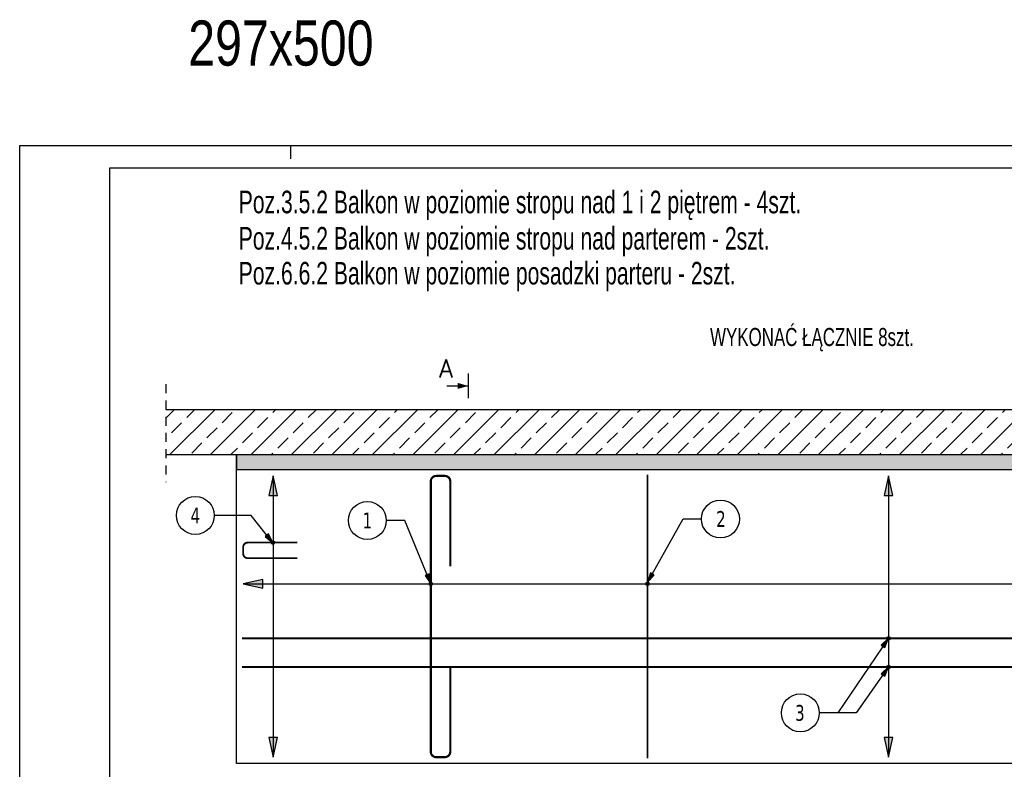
# Model space of a CAD drawing. Header units: millimetres. Extents: x 4862 to 12592, y -1539 to -726.
# Tile 17 of 40: x 7956 to 8501, y -1142 to -726. Entities that reach past the tile are written whole.
import ezdxf
from ezdxf.enums import TextEntityAlignment as Align

# ---------------------------------------------------------------- set-up
doc = ezdxf.new("R2010")
doc.units = ezdxf.units.MM
doc.header["$LTSCALE"] = 25
doc.linetypes.add('MP', pattern=[0.36, 0.2, -0.16])
for name, color, linetype in [('BA_odn', 1, 'Continuous'), ('BA_pdz', 2, 'Continuous'), ('BA_ram', 2, 'Continuous'), ('BA_txg', 3, 'Continuous'), ('BA_wic', 1, 'Continuous'), ('BA_wig', 3, 'Continuous'), ('BA_wis', 2, 'Continuous'), ('BZ_odn', 1, 'Continuous'), ('BZ_opi2', 4, 'Continuous'), ('BZ_opi4', 53, 'Continuous'), ('BZ_P_wid', 3, 'Continuous'), ('BZ_pom', 6, 'Continuous'), ('BZ_wym', 1, 'Continuous')]:
    doc.layers.add(name, color=color, linetype=linetype)
doc.styles.add('BIKTBG', font='tahoma.ttf', dxfattribs={"width": 0.85})
doc.styles.add('BIKTG', font='bikromsw.shx', dxfattribs={"width": 0.8})
doc.styles.add('BIKTS', font='bikromsw.shx', dxfattribs={"width": 0.8})
doc.styles.add('BIKWYM', font='bikromsw.shx', dxfattribs={"width": 0.6})
doc.styles.add('ROMANC', font='simplex.shx', dxfattribs={"width": 0.9})
doc.dimstyles.new('BA_ST_25_cm', dxfattribs={"dimscale": 0.25, "dimtxt": 25, "dimasz": 1.666667, "dimexe": 24, "dimexo": 0, "dimgap": 0, "dimtad": 0, "dimdec": 1, "dimrnd": 0.5, "dimdsep": 46, "dimtxsty": 'BIKWYM', "dimblk": 'WYM-ST', "dimcen": 0, "dimdle": 20, "dimclrd": 256, "dimclre": 256, "dimclrt": 7, "dimadec": 0, "dimazin": 0, "dimtfac": 0.033333, "dimtdec": 1, "dimtix": 1, "dimtmove": 2, "dimatfit": 3, "dimldrblk": 'WYM-ST', "dimfxl": 1, "dimtvp": 0.8, "dimtolj": 1, "dimtzin": 0, "dimarcsym": 0})
doc.dimstyles.new('BA_ST_50_cm', dxfattribs={"dimscale": 0.5, "dimtxt": 25, "dimasz": 1.666667, "dimexe": 24, "dimexo": 0, "dimgap": 0, "dimtad": 0, "dimdec": 1, "dimrnd": 0.5, "dimdsep": 46, "dimtxsty": 'BIKWYM', "dimblk": 'WYM-ST', "dimcen": 0, "dimdle": 20, "dimclrd": 256, "dimclre": 256, "dimclrt": 7, "dimadec": 0, "dimazin": 0, "dimtfac": 0.033333, "dimtdec": 1, "dimtix": 1, "dimtmove": 2, "dimatfit": 3, "dimldrblk": 'WYM-ST', "dimfxl": 1, "dimtvp": 0.8, "dimtolj": 1, "dimtzin": 0, "dimarcsym": 0})

# ---------------------------------------------------------------- blocks, each defined once
blk = doc.blocks.new('ST2')
blk.add_line((13.77, 0), (0, 0))
blk.add_solid([(6.84, -1.95), (6.84, 1.95), (0, 0)])
blk = doc.blocks.new('eprzv')
blk.add_line((47.9, 0), (-47.9, 0))
at = {"xscale": 6, "yscale": 6, "zscale": 6, "rotation": 270}
blk.add_blockref('ST2', (0, 0), dxfattribs=at)
at = {"style": 'ROMANC'}
blk.add_attdef('PRZ', text='', height=70, rotation=270, dxfattribs=at).set_placement((32.1, -86), align=Align.CENTER)
blk = doc.blocks.new('WYM-ST')
blk.add_hatch(color=256).paths.add_polyline_path([(-13, 2.88), (0, 0), (-13, -2.88)])
blk.add_lwpolyline([(0, 0), (-13, 2.88), (-13, -2.88), (0, 0)])
blk = doc.blocks.new('*D28')
at = {"layer": 'BA_odn', "lineweight": -2}
blk.add_line((8096.24, -980.07), (8096.24, -1134.2), dxfattribs=at)
at = {"layer": 'Defpoints', "color": 0}
for p in [(8096.24, -979.23), (8096.24, -1135.03), (8096.24, -1135.03)]:
    blk.add_point(p, dxfattribs=at)
at = {"layer": 'BA_odn', "lineweight": -2, "xscale": 0.833333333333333, "yscale": 0.833333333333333, "zscale": 0.833333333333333}
for p, rotation in [((8096.24, -979.23), 90), ((8096.24, -1135.03), 270)]:
    blk.add_blockref('WYM-ST', p, dxfattribs=dict(at, rotation=rotation))
blk = doc.blocks.new('bik_BlkOpPretU', base_point=(114298.79, 63495.37))
at = {"layer": 'BZ_opi2', "style": 'BIKTBG', "width": 0.8}
blk.add_attdef('NUMER', text='', height=26.25, dxfattribs=at).set_placement((114438.86, 63495.37), align=Align.MIDDLE_CENTER)
at = {"layer": 'BZ_opi4', "style": 'BIKTS', "width": 0.8}
for tag, p in [('SZTUK', (114308.17, 63502.87)), ('PRZEDR_FI', (114363.88, 63502.87)), ('PRZEKROJ', (114375.31, 63502.87)), ('UWAGA', (114313.79, 63469.12))]:
    blk.add_attdef(tag, p, '', height=18.75, dxfattribs=at)
at = {"layer": 'BZ_pom', "width": 0.8}
for tag, p, height, style in [('POZYCJA', (114407.36, 63532.87), 26.25, 'BIKTBG'), ('GATUNEK', (114451.86, 63532.87), 18.75, 'BIKTS'), ('METODA_L', (114498.79, 63495.37), 18.75, 'BIKTS')]:
    blk.add_attdef(tag, p, '', height=height, dxfattribs=dict(at, style=style))
at = {"layer": 'BZ_wym', "width": 0.8}
for tag, p, height, style, flags in [('PRZEDR_L', (114313.79, 63440.99), 18.75, 'BIKTS', 1), ('DLUGOSC', (114313.79, 63412.87), 18.75, 'BIKTS', 1), ('TYP_PRETA', (114313.79, 63384.74), 18.75, 'BIKTS', 3), ('PRZEDR_NR', (114313.79, 63356.62), 26.25, 'BIKTBG', 1), ('PRZEDR_SZT', (114313.79, 63328.49), 18.75, 'BIKTS', 1), ('EURO_KOD', (114313.79, 63300.37), 18.75, 'BIKTS', 3), ('EURO_KOD_SEGMENTY', (114354.51, 63300.37), 18.75, 'BIKTS', 3), ('HAK_1', (114313.79, 63272.24), 18.75, 'BIKTS', 3), ('HAK_2', (114313.79, 63244.12), 18.75, 'BIKTS', 3), ('ID', (114313.79, 63215.99), 18.75, 'BIKTS', 3), ('ID_C', (114313.79, 63187.87), 18.75, 'BIKTS', 3), ('b_atr_0', (114313.79, 63159.74), 18.75, 'BIKTS', 3)]:
    blk.add_attdef(tag, p, '', height=height, dxfattribs=dict(at, style=style, flags=flags))
blk = doc.blocks.new('*D29')
at = {"layer": 'BA_odn', "lineweight": -2}
blk.add_line((8080.47, -1038.95), (8706.6, -1039.03), dxfattribs=at)
at = {"layer": 'Defpoints', "color": 0}
for p in [(8079.64, -1039.04), (8707.44, -1039.03), (8707.44, -1039.12)]:
    blk.add_point(p, dxfattribs=at)
at = {"layer": 'BA_odn', "lineweight": -2, "xscale": 0.833333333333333, "yscale": 0.833333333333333, "zscale": 0.833333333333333}
for p, rotation in [((8079.64, -1038.95), 179.9924825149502), ((8707.44, -1039.03), 359.9924825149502)]:
    blk.add_blockref('WYM-ST', p, dxfattribs=dict(at, rotation=rotation))
blk = doc.blocks.new('*D30')
at = {"layer": 'BA_odn', "lineweight": -2}
blk.add_line((8437.07, -980.07), (8437.07, -1134.2), dxfattribs=at)
at = {"layer": 'Defpoints', "color": 0}
for p in [(8437.07, -979.23), (8437.07, -1135.03), (8437.07, -1135.03)]:
    blk.add_point(p, dxfattribs=at)
at = {"layer": 'BA_odn', "lineweight": -2, "xscale": 0.833333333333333, "yscale": 0.833333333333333, "zscale": 0.833333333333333}
for p, rotation in [((8437.07, -979.23), 90), ((8437.07, -1135.03), 270)]:
    blk.add_blockref('WYM-ST', p, dxfattribs=dict(at, rotation=rotation))

msp = doc.modelspace()

# ---------------------------------------------------------------- hatches: boundary and pattern name
h = msp.add_hatch(color=9)
h.dxf.hatch_style = 1
h.paths.add_polyline_path([(8711.04, -967.63), (8711.04, -975.63), (8076.04, -975.63), (8076.04, -967.63)])
at = {"layer": 'BA_wic'}
h = msp.add_hatch(dxfattribs=at)
h.set_pattern_fill('ANSI33', color=256, scale=2.5)
h.set_pattern_definition([(45, (-443.609, -1120.962), (-11.22532, 11.22532), []), (45, (-432.384, -1120.962), (-11.22532, 11.22532), [7.9375, -3.96875])])
h.paths.add_polyline_path([(8036.82, -942.63), (8036.82, -967.63), (8271.04, -967.63), (8671.04, -967.63), (8771.93, -967.63), (8771.93, -942.63)])
at = {"layer": 'BA_wis'}
h = msp.add_hatch(color=1, dxfattribs=at)
h.dxf.hatch_style = 1
h.paths.add_polyline_path([(8097.14, -1016.2, 1), (8095.23, -1016.2, 1)])
h = msp.add_hatch(color=1, dxfattribs=at)
h.dxf.hatch_style = 1
h.paths.add_polyline_path([(8182.59, -1039, -1), (8184.49, -1039, -1)])
h = msp.add_hatch(color=1, dxfattribs=at)
h.dxf.hatch_style = 1
h.paths.add_polyline_path([(8302.59, -1039.03, -1), (8304.5, -1039.03, -1)])
h = msp.add_hatch(color=1, dxfattribs=at)
h.dxf.hatch_style = 1
h.paths.add_polyline_path([(8436.11, -1069.18, -1), (8438.02, -1069.18, -1)])
h = msp.add_hatch(color=1, dxfattribs=at)
h.dxf.hatch_style = 1
h.paths.add_polyline_path([(8436.11, -1085.09, -1), (8438.02, -1085.09, -1)])

# ---------------------------------------------------------------- linework, layer by layer
at = {"layer": 'BA_pdz', "color": 1}
for p, q in [((7955.88, -796.09), (8005.88, -796.09)), ((8105.88, -796.09), (8105.88, -803.59))]:
    msp.add_line(p, q, dxfattribs=at)
at = {"layer": 'BA_ram', "color": 1}
msp.add_lwpolyline([(7955.88, -1538.59), (7955.88, -796.09), (9205.88, -796.09), (9205.88, -1538.59)], close=True, dxfattribs=at)
at = {"layer": 'BA_ram'}
msp.add_lwpolyline([(8005.88, -1526.09), (8005.88, -808.59), (9193.38, -808.59), (9193.38, -1526.09)], close=True, dxfattribs=at)
at = {"layer": 'BA_wic', "linetype": 'MP', "elevation": 0}
msp.add_lwpolyline([(8036.82, -928.43), (8036.82, -982.71)], dxfattribs=at)
at = {"layer": 'BA_wic'}
for points in [[(8771.93, -942.63), (8036.82, -942.63)], [(8771.93, -967.63), (8036.82, -967.63)]]:
    msp.add_lwpolyline(points, dxfattribs=at)
at = {"layer": 'BA_wig'}
msp.add_lwpolyline([(8076.04, -967.63), (8076.04, -975.63), (8711.04, -975.63), (8711.04, -967.63), (8076.04, -967.63)], dxfattribs=at)
at = {"layer": 'BA_wis'}
msp.add_lwpolyline([(8711.04, -967.63), (8711.04, -1138.63), (8076.04, -1138.63), (8076.04, -967.63)], dxfattribs=at)
at = {"layer": 'BA_wis', "color": 1}
for centre in [(8096.19, -1016.2), (8096.19, -1016.2), (8183.54, -1039), (8183.54, -1039), (8303.55, -1039.03), (8303.55, -1039.03), (8437.07, -1069.18), (8437.07, -1069.18), (8437.07, -1085.09), (8437.07, -1085.09)]:
    msp.add_circle(centre, 0.954, dxfattribs=at)
at = {"layer": 'BZ_odn', "color": 252}
for centre in [(8053.17, -1001.13), (8148.43, -1003.93), (8343.97, -1003.08), (8388.23, -1110.51)]:
    msp.add_circle(centre, 10.5, dxfattribs=at)
at = {"layer": 'BZ_P_wid'}
for points, const_width in [([(8194.34, -1029.23), (8194.34, -982.23, 0.414214), (8191.34, -979.23), (8186.54, -979.23, 0.414214), (8183.54, -982.23), (8183.54, -1132.03, 0.414214), (8186.54, -1135.03), (8191.34, -1135.03, 0.414214), (8194.34, -1132.03), (8194.34, -1085.03)], 1.2), ([(8109.64, -1016.17), (8082.14, -1016.17, 0.414214), (8079.64, -1018.67), (8079.64, -1022.27, 0.414214), (8082.14, -1024.77), (8109.64, -1024.77)], 1)]:
    msp.add_lwpolyline(points, format="xyb", dxfattribs=dict(at, const_width=const_width))
at = {"layer": 'BZ_P_wid', "linetype": 'MP', "const_width": 1}
for points in [[(8303.54, -1135.63), (8303.54, -978.63)], [(8079.04, -1069.18), (8708.04, -1069.18)]]:
    msp.add_lwpolyline(points, dxfattribs=at)
at = {"layer": 'BZ_P_wid', "const_width": 1}
msp.add_lwpolyline([(8708.04, -1085.09), (8079.04, -1085.09)], dxfattribs=at)

# ---------------------------------------------------------------- block references
ref = msp.add_blockref('bik_BlkOpPretU', (8016, -1001.13))
ref.add_attrib('NUMER', '4', dxfattribs={"layer": 'BZ_opi2', "height": 8.75, "style": 'BIKTBG', "width": 0.8}).set_placement((8053.17, -1001.13), align=Align.MIDDLE_CENTER)
ref = msp.add_blockref('bik_BlkOpPretU', (8111.26, -1003.93))
ref.add_attrib('NUMER', '1', dxfattribs={"layer": 'BZ_opi2', "height": 8.75, "style": 'BIKTBG', "width": 0.8}).set_placement((8148.43, -1003.93), align=Align.MIDDLE_CENTER)
ref = msp.add_blockref('bik_BlkOpPretU', (8307.1, -1003.08))
ref.add_attrib('NUMER', '2', dxfattribs={"layer": 'BZ_opi2', "height": 8.75, "style": 'BIKTBG', "width": 0.8}).set_placement((8344.26, -1003.08), align=Align.MIDDLE_CENTER)
ref = msp.add_blockref('bik_BlkOpPretU', (8350.79, -1110.51))
ref.add_attrib('NUMER', '3', dxfattribs={"layer": 'BZ_opi2', "height": 8.75, "style": 'BIKTBG', "width": 0.8}).set_placement((8387.96, -1110.51), align=Align.MIDDLE_CENTER)
at = {"layer": 'BA_txg'}
ref = msp.add_blockref('eprzv', (8204.33, -929.38), dxfattribs=dict(at, xscale=-0.142857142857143, yscale=0.1428571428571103, zscale=0.142857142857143, rotation=270))
ref.add_attrib('PRZ', 'A', dxfattribs={"layer": '0', "height": 10, "style": 'ROMANC'}).set_placement((8192.05, -924.79), align=Align.CENTER)

# ---------------------------------------------------------------- texts
at = {"layer": 'BA_txg', "style": 'BIKTG'}
for s, height, width, p in [('297x500', 25, 0.8, (8049.22, -751.92)), ('Poz.3.5.2 Balkon w poziomie stropu nad 1 i 2 piętrem - 4szt.', 12.5, 0.7, (8077.18, -833.72)), ('Poz.4.5.2 Balkon w poziomie stropu nad parterem - 2szt.', 12.5, 0.7, (8077.18, -853.83)), ('Poz.6.6.2 Balkon w poziomie posadzki parteru - 2szt.', 12.5, 0.7, (8077.18, -873.17))]:
    msp.add_text(s, height=height, dxfattribs=dict(at, width=width)).set_placement(p)
at = {"layer": 'BA_txg', "insert": (8338.22, -897.27), "char_height": 10, "width": 282.5147, "attachment_point": 1, "line_spacing_factor": 0.84, "style": 'BIKTG'}
msp.add_mtext('{\\W0.7;WYKONAĆ ŁĄCZNIE 8szt.}', dxfattribs=at)

# ---------------------------------------------------------------- dimensions: what is measured, and where the dimension line sits
at = {"layer": 'BA_odn'}
for p1, p2, distance, picture, middle in [((8096.24, -979.23), (8096.24, -1135.03), 0, '*D28', (8106.24, -1056.02)), ((8437.07, -979.23), (8437.07, -1135.03), 0, '*D30', (8427.07, -1056.02)), ((8079.64, -1039.04), (8707.44, -1039.12), 0.09, '*D29', (8674.59, -1029.03))]:
    dim = msp.add_aligned_dim(p1=p1, p2=p2, distance=distance, text=' ', dimstyle='BA_ST_50_cm', override={"dimsah": 1, "dimse1": 1, "dimse2": 1}, dxfattribs=at)
    dim.commit()
    dim.dimension.update_dxf_attribs({"geometry": picture, "text_midpoint": middle})

# ---------------------------------------------------------------- leaders
at = {"layer": 'BZ_odn', "color": 252}
for points in [[(8096.13, -1016.23), (8084, -1001.13), (8063.67, -1001.13)], [(8303.54, -1038.19), (8323.3, -1003.08), (8333.47, -1003.08)], [(8183.55, -1038.99), (8169.09, -1003.93), (8158.93, -1003.93)], [(8437.07, -1069.18), (8409.02, -1110.51), (8398.73, -1110.51)], [(8437.07, -1085.09), (8419.07, -1110.51), (8398.73, -1110.51)]]:
    msp.add_leader(points, dimstyle='BA_ST_25_cm', override={"dimclrd": 252}, dxfattribs=at)

doc.saveas('drawing.dxf')
